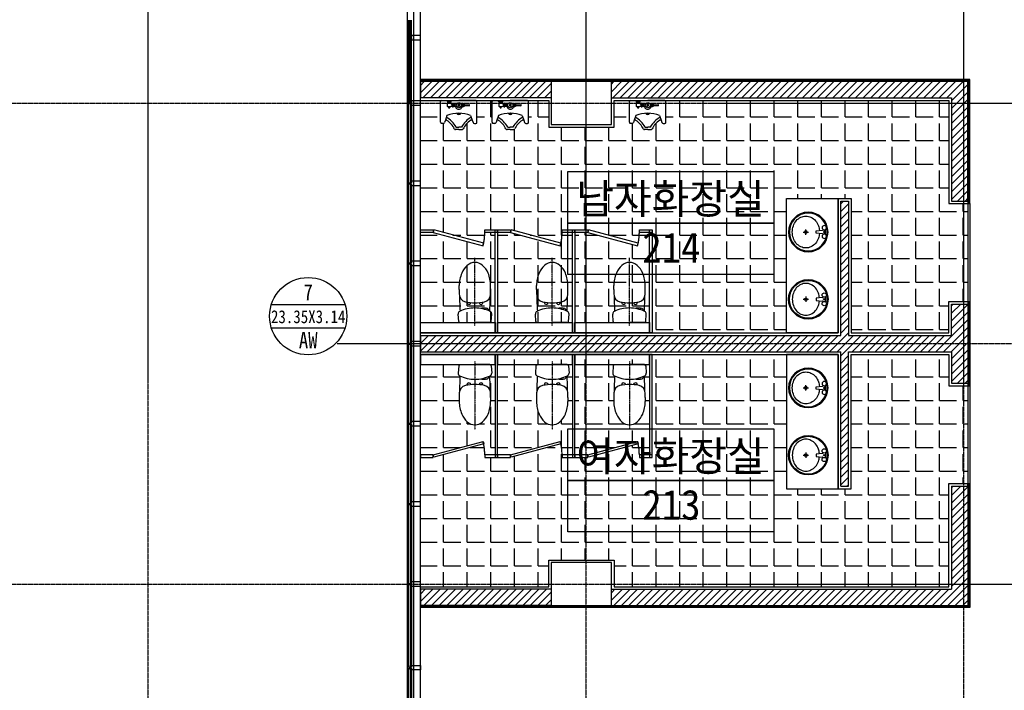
# Model space of a CAD drawing. Header units: millimetres. Extents: x 3445018 to 4174071, y -6064565 to -5122887.
# Tile 114 of 192: x 3940143 to 3951609, y -5540182 to -5532374. Entities that reach past the tile are written whole.
import ezdxf
from ezdxf.enums import TextEntityAlignment as Align

# ---------------------------------------------------------------- set-up
doc = ezdxf.new("R2010")
doc.units = ezdxf.units.MM
doc.header["$MEASUREMENT"] = 0
for name, pattern in [('CEN', [66, 60, -2, 2, -2]), ('DASHDOT', [22, 20, -1, 0, -1]), ('DASHDOT2', [0.5, 0.25, -0.125, 0, -0.125])]:
    doc.linetypes.add(name, pattern=pattern)
for name, color, linetype in [('-TOIL', 251, 'CONTINUOUS'), ('0-F-BATH', 6, 'CONTINUOUS'), ('A-WIN', 4, 'CONTINUOUS'), ('AA-FFXM-SANI', 7, 'CONTINUOUS'), ('AA-XXXX-창호부호', 7, 'CONTINUOUS'), ('CEN', 13, 'CEN'), ('door', 4, 'CONTINUOUS'), ('DS-F-BATH FUR', 4, 'CONTINUOUS'), ('EL3', 7, 'CONTINUOUS'), ('F-DOOR', 4, 'CONTINUOUS'), ('FIN', 6, 'CONTINUOUS'), ('HA1', 8, 'CONTINUOUS'), ('RBO', 1, 'CONTINUOUS'), ('TE2', 2, 'CONTINUOUS'), ('WA1', 2, 'CONTINUOUS'), ('WA2', 3, 'CONTINUOUS'), ('WIN1', 4, 'CONTINUOUS'), ('WIN2', 9, 'CONTINUOUS')]:
    doc.layers.add(name, color=color, linetype=linetype)
doc.styles.add('돋움체', font='txt')

# ---------------------------------------------------------------- blocks, each defined once
blk = doc.blocks.new('CW-1')
at = {"layer": 'door'}
for points in [[(704860, -1026992), (704879, -1026992), (704879, -1026980), (704829, -1026980), (704829, -1026992), (704848, -1026992)], [(704848, -1026992), (704848, -1027028)], [(704860, -1026992), (704860, -1027028)], [(704848, -1027028), (704829, -1027028), (704829, -1027130), (704879, -1027130), (704879, -1027028), (704860, -1027028)]]:
    blk.add_lwpolyline(points, dxfattribs=at)
blk = doc.blocks.new('A$C297C6AD3')
at = {"layer": '-TOIL'}
for p, q in [((-31, 1), (31, 1)), ((0, 31), (0, -31)), ((195, 21), (118, 14)), ((118, 14), (118, -14)), ((200, 29), (200, 26)), ((228, 29), (228, -29)), ((118, -14), (195, -21)), ((200, -26), (200, -29))]:
    blk.add_line(p, q, dxfattribs=at)
blk.add_lwpolyline([(157, 18, 0.064435), (146, 72, 0.091719), (112, 132, 0.103599), (59, 172, 0.113912), (0, 186, 0.113912), (-59, 172, 0.103599), (-112, 132, 0.091719), (-146, 72, 0.084785), (-158, 0, 0.084785), (-146, -72, 0.091719), (-112, -132, 0.103599), (-59, -172, 0.113912), (0, -186, 0.113912), (59, -172, 0.103599), (112, -132, 0.091719), (146, -72, 0.064435), (157, -18, 0.084785)], format="xyb", dxfattribs=at)
for centre, radius in [((28, 0), 230), ((28, 0), 220), ((0, 0), 15), ((214, 50), 25), ((214, 0), 8), ((214, -50), 25)]:
    blk.add_circle(centre, radius, dxfattribs=at)
for centre, start, end in [((194, 26), 275.3909, 0), ((194, -26), 0, 84.6091)]:
    blk.add_arc(centre, 5, start, end, dxfattribs=at)
blk = doc.blocks.new('평면도$0$A$C5F25755C')
at = {"layer": '-TOIL'}
for p, q in [((0, 223), (0, 0)), ((281, 235), (12, 235)), ((54, 69), (51, 137)), ((64, 69), (67, 137)), ((194, 153), (255, 174)), ((255, 174), (282, 184)), ((295, 202), (295, 222)), ((40, 27), (40, 44)), ((42, 57), (42, 69)), ((42, 69), (77, 69)), ((42, 57), (77, 57)), ((77, 43), (42, 43)), ((53, 12), (47, 0)), ((47, 0), (73, 0)), ((47, 0), (53, -11)), ((66, 12), (53, 12)), ((73, 0), (66, 12)), ((66, -11), (73, 0)), ((77, 69), (77, 57)), ((79, 44), (79, 27)), ((94, 37), (79, 37)), ((343, 34), (343, 0)), ((374, 0), (374, 42)), ((0, -223), (0, 0)), ((13, -101), (0, -88)), ((13, -106), (13, -101)), ((13, -141), (13, -106)), ((27, -106), (27, -141)), ((27, -140), (27, -106)), ((27, -106), (31, -106)), ((40, -50), (40, -26)), ((42, -50), (40, -50)), ((42, -71), (42, -50)), ((77, -50), (42, -50)), ((42, -71), (77, -71)), ((42, -95), (42, -85)), ((77, -85), (42, -85)), ((53, -11), (66, -11)), ((77, -50), (79, -50)), ((77, -50), (77, -71)), ((77, -85), (77, -104)), ((78, -146), (78, -105)), ((78, -105), (83, -110)), ((79, -50), (79, -26)), ((79, -37), (94, -37)), ((83, -110), (83, -139)), ((93, -117), (83, -117)), ((93, -132), (93, -117)), ((343, -34), (343, 0)), ((374, 0), (374, -42)), ((13, -147), (0, -159)), ((281, -235), (12, -235)), ((13, -141), (13, -147)), ((42, -146), (27, -140)), ((78, -146), (42, -146)), ((83, -139), (78, -146)), ((83, -132), (93, -132)), ((194, -153), (255, -174)), ((255, -174), (282, -184)), ((295, -202), (295, -222))]:
    blk.add_line(p, q, dxfattribs=at)
blk.add_circle((60, 0), 33, dxfattribs=at)
for centre, radius, start, end in [((12, 223), 12, 90, 180), ((62, 121), 19.7, 98.0272, 123.0849), ((56, 121), 19.7, 56.9151, 81.9728), ((518, 12), 353, 156.3901, 181.8729), ((519, 335), 349, 209.8739, 239.6798), ((281, 165), 27.9, 159.9216, 205.6297), ((482, 301), 270, 213.2087, 245.0015), ((282, 222), 13, 0, 94.2422), ((276, 202), 19.3, 289.1079, 359.2168), ((42, 50), 7, 90, 270), ((36, 40), 16.6, 76.0432, 82.5006), ((36, 61), 16.6, 277.4994, 283.9568), ((37, 45), 11.2, 59.0362, 76.0432), ((37, 56), 11.2, 283.9568, 300.9638), ((39, 48), 7.36, 34.6195, 59.0362), ((39, 52), 7.36, 300.9638, 325.3805), ((42, 50), 3.72, 0, 34.6195), ((42, 50), 3.72, 325.3805, 0), ((53, 50), 3.72, 145.3805, 180), ((53, 50), 3.72, 180, 214.6195), ((56, 48), 7.36, 120.9638, 145.3805), ((56, 52), 7.36, 214.6195, 239.0362), ((58, 45), 11.2, 103.9568, 120.9638), ((58, 56), 11.2, 239.0362, 256.0432), ((59, 40), 16.6, 90, 103.9568), ((59, 61), 16.6, 256.0432, 270), ((59, 40), 16.6, 76.0432, 90), ((59, 61), 16.6, 270, 283.9568), ((60, 45), 11.2, 59.0362, 76.0432), ((60, 56), 11.2, 283.9568, 300.9638), ((62, 48), 7.36, 34.6195, 59.0362), ((62, 52), 7.36, 300.9638, 325.3805), ((65, 50), 3.72, 0, 34.6195), ((65, 50), 3.72, 325.3805, 0), ((76, 50), 3.72, 145.3805, 180), ((76, 50), 3.72, 180, 214.6195), ((79, 48), 7.36, 120.9638, 145.3805), ((79, 52), 7.36, 214.6195, 239.0362), ((81, 45), 11.2, 103.9568, 120.9638), ((81, 56), 11.2, 239.0362, 256.0432), ((77, 50), 7, 270, 90), ((82, 40), 16.6, 94.5225, 103.9568), ((82, 61), 16.6, 256.0432, 265.4775), ((65, 0), 47, 308.0888, 51.9112), ((149, 0), 22, 314.1864, 45.8136), ((518, -12), 353, 178.1271, 203.6099), ((149, 0), 32, 299.3495, 60.6505), ((355, 42), 19.1, 0, 47.2682), ((20, -106), 7, 0, 180), ((31, -95), 11, 270, 0), ((42, -78), 7, 90, 270), ((36, -88), 16.6, 76.0432, 82.5006), ((36, -67), 16.6, 277.4994, 283.9568), ((37, -83), 11.2, 59.0362, 76.0432), ((37, -72), 11.2, 283.9568, 300.9638), ((39, -80), 7.36, 34.6195, 59.0362), ((39, -76), 7.36, 300.9638, 325.3805), ((42, -78), 3.72, 0, 34.6195), ((42, -78), 3.72, 325.3805, 0), ((53, -78), 3.72, 145.3805, 180), ((53, -78), 3.72, 180, 214.6195), ((56, -80), 7.36, 120.9638, 145.3805), ((56, -76), 7.36, 214.6195, 239.0362), ((58, -83), 11.2, 103.9568, 120.9638), ((58, -72), 11.2, 239.0362, 256.0432), ((59, -88), 16.6, 90, 103.9568), ((59, -67), 16.6, 256.0432, 270), ((59, -88), 16.6, 76.0432, 90), ((59, -67), 16.6, 270, 283.9568), ((60, -83), 11.2, 59.0362, 76.0432), ((60, -72), 11.2, 283.9568, 300.9638), ((62, -80), 7.36, 34.6195, 59.0362), ((62, -76), 7.36, 300.9638, 325.3805), ((65, -78), 3.72, 0, 34.6195), ((65, -78), 3.72, 325.3805, 0), ((76, -78), 3.72, 145.3805, 180), ((76, -78), 3.72, 180, 214.6195), ((79, -80), 7.36, 120.9638, 145.3805), ((79, -76), 7.36, 214.6195, 239.0362), ((81, -83), 11.2, 103.9568, 120.9638), ((81, -72), 11.2, 239.0362, 256.0432), ((77, -78), 7, 270, 90), ((82, -88), 16.6, 94.5225, 103.9568), ((82, -67), 16.6, 256.0432, 265.4775), ((519, -335), 349, 120.3215, 150.2591), ((482, -301), 270, 114.9985, 146.7913), ((355, -42), 19.1, 312.7318, 0), ((12, -223), 12, 180, 270), ((20, -141), 7, 180, 0), ((281, -165), 27.9, 154.3703, 200.0784), ((282, -222), 13, 265.7578, 0), ((276, -202), 19.3, 0.7832, 70.8921)]:
    blk.add_arc(centre, radius, start, end, dxfattribs=at)
blk = doc.blocks.new('창호부호_수정')
at = {"layer": 'AA-XXXX-창호부호'}
for p, q in [((-1717, 540), (1717, 540)), ((-1717, -540), (1717, -540))]:
    blk.add_line(p, q, dxfattribs=at)
blk.add_circle((0, 0), 1800, dxfattribs=at)
at = {"layer": 'AA-XXXX-창호부호', "color": 3, "width": 0.85}
for tag, p in [('NO', (0, 1116)), ('창호', (0, -1116))]:
    blk.add_attdef(tag, text='', height=750, dxfattribs=at).set_placement(p, align=Align.MIDDLE_CENTER)
at = {"layer": 'AA-XXXX-창호부호', "color": 4, "width": 0.85}
blk.add_attdef('규격', text='', height=750, dxfattribs=at).set_placement((0, -24), align=Align.MIDDLE_CENTER)

msp = doc.modelspace()

# ---------------------------------------------------------------- hatches: boundary and pattern name
at = {"layer": 'HA1', "ltscale": 200, "true_color": 0x939598}
h = msp.add_hatch(dxfattribs=at)
h.set_pattern_fill('ANSI31', color=252, scale=500)
h.set_pattern_definition([(45, (84100, -304432.356), (-44.1941738, 44.1941738), [])])
h.paths.add_polyline_path([(3951184.289, -5533095.309), (3947034.289, -5533095.309), (3947034.289, -5533285.309), (3950994.289, -5533285.309), (3950994.289, -5534485.309), (3951184.289, -5534485.309)])
h.paths.add_polyline_path([(3946334.289, -5533095.309), (3944809.289, -5533095.309), (3944809.289, -5533285.309), (3946334.289, -5533285.309)])
h.paths.add_polyline_path([(3951184.289, -5535685.309), (3950994.289, -5535685.309), (3950994.289, -5536050.309), (3949794.289, -5536050.309), (3949794.289, -5534485.309), (3949704.289, -5534485.309), (3949704.289, -5536050.309), (3944809.289, -5536050.309), (3944809.289, -5536240.309), (3949704.289, -5536240.309), (3949704.289, -5537805.309), (3949794.289, -5537805.309), (3949794.289, -5536240.309), (3950994.289, -5536240.309), (3950994.289, -5536605.309), (3951184.289, -5536605.309)])
h.paths.add_polyline_path([(3951184.289, -5537805.309), (3950994.289, -5537805.309), (3950994.289, -5539005.309), (3947034.289, -5539005.309), (3947034.289, -5539195.309), (3951184.289, -5539195.309)])
h.paths.add_polyline_path([(3946334.289, -5539005.309), (3944809.289, -5539005.309), (3944809.289, -5539195.309), (3946334.289, -5539195.309)])
at = {"layer": 'HA1', "ltscale": 1000, "true_color": 0x939598}
h = msp.add_hatch(dxfattribs=at)
h.set_pattern_fill('ANGLE', color=252, scale=1000)
h.set_pattern_definition([(0, (3850479.14, -3458080.96), (0, 275), [200, -75]), (90, (3850479.14, -3458080.96), (-275, 2e-14), [200, -75])])
h.paths.add_polyline_path([(3947359.289, -5534820.309), (3947509.289, -5534820.309), (3947509.289, -5534850.309), (3947509.289, -5536020.309), (3949074.289, -5536020.309), (3949074.289, -5534455.309), (3949674.289, -5534455.309), (3949824.289, -5534455.309), (3949824.289, -5536020.309), (3950964.289, -5536020.309), (3950964.289, -5535655.309), (3951184.289, -5535655.309), (3951184.289, -5534515.309), (3950964.289, -5534515.309), (3950964.289, -5533315.309), (3947657.123, -5533315.309, -0.414213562), (3947667.923, -5533326.109), (3947667.923, -5533568.209, -0.436069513), (3947656.223, -5533580.809), (3947638.223, -5533580.809, -0.315821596), (3947622.023, -5533569.109), (3947613.589, -5533544.765, 0.202126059), (3947594.123, -5533545.709, 0.139619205), (3947506.823, -5533646.509, -0.209221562), (3947494.223, -5533652.023), (3947456.789, -5533652.023), (3947419.356, -5533652.023, -0.209221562), (3947406.756, -5533646.509, 0.139619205), (3947319.456, -5533545.709, 0.202126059), (3947299.989, -5533544.765), (3947291.556, -5533569.109, -0.315821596), (3947275.356, -5533580.809), (3947257.356, -5533580.809, -0.436069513), (3947245.656, -5533568.209), (3947245.656, -5533326.109, -0.414213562), (3947256.456, -5533315.309), (3947064.289, -5533315.309), (3947064.289, -5533625.309), (3946304.289, -5533625.309), (3946304.289, -5533315.309), (3946057.123, -5533315.309, -0.414213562), (3946067.923, -5533326.109), (3946067.923, -5533568.209, -0.436069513), (3946056.223, -5533580.809), (3946038.223, -5533580.809, -0.315821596), (3946022.023, -5533569.109), (3946013.589, -5533544.765, 0.202126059), (3945994.123, -5533545.709, 0.139619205), (3945906.823, -5533646.509, -0.209221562), (3945894.223, -5533652.023), (3945856.789, -5533652.023), (3945819.356, -5533652.023, -0.209221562), (3945806.756, -5533646.509, 0.139619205), (3945719.456, -5533545.709, 0.202126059), (3945699.989, -5533544.765), (3945691.556, -5533569.109, -0.315821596), (3945675.356, -5533580.809), (3945657.356, -5533580.809, -0.436069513), (3945645.656, -5533568.209), (3945645.656, -5533326.109, -0.414213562), (3945656.456, -5533315.309), (3945457.123, -5533315.309, -0.414213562), (3945467.923, -5533326.109), (3945467.923, -5533568.209, -0.436069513), (3945456.223, -5533580.809), (3945438.223, -5533580.809, -0.315821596), (3945422.023, -5533569.109), (3945413.589, -5533544.765, 0.202126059), (3945394.123, -5533545.709, 0.139619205), (3945306.823, -5533646.509, -0.209221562), (3945294.223, -5533652.023), (3945256.789, -5533652.023), (3945219.356, -5533652.023, -0.209221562), (3945206.756, -5533646.509, 0.139619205), (3945119.456, -5533545.709, 0.202126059), (3945099.989, -5533544.765), (3945091.556, -5533569.109, -0.315821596), (3945075.356, -5533580.809), (3945057.356, -5533580.809, -0.436069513), (3945045.656, -5533568.209), (3945045.656, -5533326.109, -0.414213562), (3945056.456, -5533315.309), (3944809.289, -5533315.309), (3944809.289, -5534820.309), (3944959.289, -5534820.309), (3944959.289, -5534850.309), (3944967.054, -5534821.331), (3945545.885, -5534976.429, 0.052994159), (3945559.289, -5534850.309), (3945559.289, -5534820.309), (3945709.289, -5534820.309), (3945859.289, -5534820.309), (3945859.289, -5534850.309), (3945867.054, -5534821.331), (3946445.885, -5534976.429, 0.052994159), (3946459.289, -5534850.309), (3946459.289, -5534820.309), (3946609.289, -5534820.309), (3946759.289, -5534820.309), (3946759.289, -5534850.309), (3946767.054, -5534821.331), (3947345.885, -5534976.429, 0.052994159), (3947359.289, -5534850.309)])
h.paths.add_polyline_path([(3944809.289, -5535900.309), (3945270.288, -5535900.082, -0.391835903), (3945255.333, -5535886.235), (3945248.823, -5535801.861, -0.309481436), (3945266.888, -5535770.547, -0.003146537), (3945271.555, -5535768.344, -0.011123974), (3945264.861, -5535590.509, -0.053797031), (3945262.538, -5535571.338, -0.003463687), (3945262.197, -5535515.921), (3945262.232, -5535470.466, -0.099092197), (3945291.618, -5535324.234, -0.111755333), (3945355.611, -5535234.3, -0.382433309), (3945534.219, -5535234.438, -0.111755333), (3945598.072, -5535324.47, -0.099092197), (3945627.232, -5535470.748), (3945627.197, -5535516.203, -0.003463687), (3945626.77, -5535571.619, -0.053797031), (3945624.418, -5535590.787, -0.011123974), (3945617.449, -5535768.612, -0.003146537), (3945622.113, -5535770.822, -0.309481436), (3945640.129, -5535802.163), (3945633.489, -5535886.528, -0.370072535), (3945619.651, -5535900.309), (3945679.289, -5535900.309), (3945679.289, -5534850.309), (3945559.289, -5534850.309, -0.052994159), (3945545.885, -5534976.429), (3945546.609, -5534976.623), (3945538.845, -5535005.601), (3944959.289, -5534850.309), (3944809.289, -5534850.309)], flags=17)
h.paths.add_polyline_path([(3945291.618, -5535324.234, -0.111755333), (3945355.611, -5535234.3, -0.382433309), (3945534.219, -5535234.438, -0.111755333), (3945598.072, -5535324.47, -0.099092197), (3945627.232, -5535470.748), (3945627.197, -5535516.203, -0.003463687), (3945626.77, -5535571.619, -0.053797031), (3945624.418, -5535590.787, -0.011123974), (3945617.449, -5535768.612, -0.003146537), (3945622.113, -5535770.822, -0.309481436), (3945640.129, -5535802.163), (3945633.489, -5535886.528, -0.391612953), (3945618.524, -5535900.351), (3945444.4, -5535900.216), (3945270.277, -5535900.082, -0.391612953), (3945255.333, -5535886.235), (3945248.823, -5535801.861, -0.309481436), (3945266.888, -5535770.547, -0.003146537), (3945271.555, -5535768.344, -0.011123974), (3945264.861, -5535590.509, -0.053797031), (3945262.538, -5535571.338, -0.003463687), (3945262.197, -5535515.921), (3945262.232, -5535470.466, -0.099092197)], flags=17)
h.paths.add_polyline_path([(3945859.289, -5534850.309), (3945709.289, -5534850.309), (3945709.289, -5535900.309), (3946170.288, -5535900.082, -0.391835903), (3946155.333, -5535886.235), (3946148.823, -5535801.861, -0.309481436), (3946166.888, -5535770.547, -0.003146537), (3946171.555, -5535768.344, -0.011123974), (3946164.861, -5535590.509, -0.053797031), (3946162.538, -5535571.338, -0.003463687), (3946162.197, -5535515.921), (3946162.232, -5535470.466, -0.099092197), (3946191.618, -5535324.234, -0.111755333), (3946255.611, -5535234.3, -0.382433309), (3946434.219, -5535234.438, -0.111755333), (3946498.072, -5535324.47, -0.099092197), (3946527.232, -5535470.748), (3946527.197, -5535516.203, -0.003463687), (3946526.77, -5535571.619, -0.053797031), (3946524.418, -5535590.787, -0.011123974), (3946517.449, -5535768.612, -0.003146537), (3946522.113, -5535770.822, -0.309481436), (3946540.129, -5535802.163), (3946533.489, -5535886.528, -0.370072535), (3946519.651, -5535900.309), (3946579.289, -5535900.309), (3946579.289, -5534850.309), (3946459.289, -5534850.309, -0.052994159), (3946445.885, -5534976.429), (3946446.609, -5534976.623), (3946438.845, -5535005.601)], flags=17)
h.paths.add_polyline_path([(3946255.611, -5535234.3, -0.382433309), (3946434.219, -5535234.438, -0.111755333), (3946498.072, -5535324.47, -0.099092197), (3946527.232, -5535470.748), (3946527.197, -5535516.203, -0.003463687), (3946526.77, -5535571.619, -0.053797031), (3946524.418, -5535590.787, -0.011123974), (3946517.449, -5535768.612, -0.003146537), (3946522.113, -5535770.822, -0.309481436), (3946540.129, -5535802.163), (3946533.489, -5535886.528, -0.391612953), (3946518.524, -5535900.351), (3946344.4, -5535900.216), (3946170.277, -5535900.082, -0.391612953), (3946155.333, -5535886.235), (3946148.823, -5535801.861, -0.309481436), (3946166.888, -5535770.547, -0.003146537), (3946171.555, -5535768.344, -0.011123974), (3946164.861, -5535590.509, -0.053797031), (3946162.538, -5535571.338, -0.003463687), (3946162.197, -5535515.921), (3946162.232, -5535470.466, -0.099092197), (3946191.618, -5535324.234, -0.111755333)], flags=17)
h.paths.add_polyline_path([(3946609.289, -5535900.309), (3947070.288, -5535900.082, -0.391835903), (3947055.333, -5535886.235), (3947048.823, -5535801.861, -0.309481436), (3947066.888, -5535770.547, -0.003146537), (3947071.555, -5535768.344, -0.011123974), (3947064.861, -5535590.509, -0.053797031), (3947062.538, -5535571.338, -0.003463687), (3947062.197, -5535515.921), (3947062.232, -5535470.466, -0.099092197), (3947091.618, -5535324.234, -0.111755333), (3947155.611, -5535234.3, -0.382433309), (3947334.219, -5535234.438, -0.111755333), (3947398.072, -5535324.47, -0.099092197), (3947427.232, -5535470.748), (3947427.197, -5535516.203, -0.003463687), (3947426.77, -5535571.619, -0.053797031), (3947424.418, -5535590.787, -0.011123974), (3947417.449, -5535768.612, -0.003146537), (3947422.113, -5535770.822, -0.309481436), (3947440.129, -5535802.163), (3947433.489, -5535886.528, -0.370072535), (3947419.651, -5535900.309), (3947479.289, -5535900.309), (3947479.289, -5534850.309), (3947359.289, -5534850.309, -0.052994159), (3947345.885, -5534976.429), (3947346.609, -5534976.623), (3947338.845, -5535005.601), (3946759.289, -5534850.309), (3946609.289, -5534850.309)], flags=17)
h.paths.add_polyline_path([(3947155.611, -5535234.3, -0.382433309), (3947334.219, -5535234.438, -0.111755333), (3947398.072, -5535324.47, -0.099092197), (3947427.232, -5535470.748), (3947427.197, -5535516.203, -0.003463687), (3947426.77, -5535571.619, -0.053797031), (3947424.418, -5535590.787, -0.011123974), (3947417.449, -5535768.612, -0.003146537), (3947422.113, -5535770.822, -0.309481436), (3947440.129, -5535802.163), (3947433.489, -5535886.528, -0.391612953), (3947418.524, -5535900.351), (3947244.4, -5535900.216), (3947070.277, -5535900.082, -0.391612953), (3947055.333, -5535886.235), (3947048.823, -5535801.861, -0.309481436), (3947066.888, -5535770.547, -0.003146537), (3947071.555, -5535768.344, -0.011123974), (3947064.861, -5535590.509, -0.053797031), (3947062.538, -5535571.338, -0.003463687), (3947062.197, -5535515.921), (3947062.232, -5535470.466, -0.099092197), (3947091.618, -5535324.234, -0.111755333)], flags=17)
h.paths.add_polyline_path([(3947509.289, -5537470.309), (3947479.289, -5537470.309), (3947359.289, -5537470.309), (3947359.289, -5537440.309, 0.052994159), (3947345.885, -5537314.19), (3946767.054, -5537469.287), (3946759.289, -5537440.309), (3946759.289, -5537470.309), (3946609.289, -5537470.309), (3946459.289, -5537470.309), (3946459.289, -5537440.309, 0.052994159), (3946445.885, -5537314.19), (3945867.054, -5537469.287), (3945859.289, -5537440.309), (3945859.289, -5537470.309), (3945709.289, -5537470.309), (3945559.289, -5537470.309), (3945559.289, -5537440.309, 0.052994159), (3945545.885, -5537314.19), (3944967.054, -5537469.287), (3944959.289, -5537440.309), (3944959.289, -5537470.309), (3944809.289, -5537470.309), (3944809.289, -5538975.309), (3946304.289, -5538975.309), (3946304.289, -5538665.309), (3947064.289, -5538665.309), (3947064.289, -5538975.309), (3950964.289, -5538975.309), (3950964.289, -5537775.309), (3951184.289, -5537775.309), (3951184.289, -5536635.309), (3950964.289, -5536635.309), (3950964.289, -5536270.309), (3949824.289, -5536270.309), (3949824.289, -5537835.309), (3949674.289, -5537835.309), (3949074.289, -5537835.309), (3949074.289, -5536270.309), (3947509.289, -5536270.309)])
h.paths.add_polyline_path([(3946609.289, -5537440.309), (3946759.289, -5537440.309), (3947338.845, -5537285.018), (3947346.609, -5537313.996), (3947345.885, -5537314.19, -0.052994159), (3947359.289, -5537440.309), (3947479.289, -5537440.309), (3947479.289, -5536270.309), (3946609.289, -5536270.309)], flags=17)
h.paths.add_polyline_path([(3947091.618, -5536966.385, -0.099092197), (3947062.232, -5536820.153), (3947062.197, -5536774.698, -0.003463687), (3947062.538, -5536719.281, -0.053797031), (3947064.861, -5536700.11, -0.011123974), (3947071.555, -5536522.274, -0.003146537), (3947066.888, -5536520.071, -0.309481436), (3947048.823, -5536488.758), (3947055.333, -5536404.383, -0.391612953), (3947070.277, -5536390.537), (3947244.4, -5536390.402), (3947418.524, -5536390.268, -0.391612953), (3947433.489, -5536404.091), (3947440.129, -5536488.455, -0.309481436), (3947422.113, -5536519.797, -0.003146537), (3947417.449, -5536522.007, -0.011123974), (3947424.418, -5536699.832, -0.053797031), (3947426.77, -5536718.999, -0.003463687), (3947427.197, -5536774.416), (3947427.232, -5536819.871, -0.099092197), (3947398.072, -5536966.148, -0.111755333), (3947334.219, -5537056.18, -0.382433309), (3947155.611, -5537056.318, -0.111755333)], flags=16)
h.paths.add_polyline_path([(3947152.393, -5536628.711, -1.031343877), (3947196.958, -5536622.624, -0.045886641), (3947292.201, -5536622.551, -1.031343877), (3947336.776, -5536628.569, 0.089353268)], flags=0)
h.paths.add_polyline_path([(3946438.845, -5537285.018), (3946446.609, -5537313.996), (3946445.885, -5537314.19, -0.052994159), (3946459.289, -5537440.309), (3946579.289, -5537440.309), (3946579.289, -5536270.309), (3945709.289, -5536270.309), (3945709.289, -5537440.309), (3945859.289, -5537440.309)], flags=17)
h.paths.add_polyline_path([(3946191.618, -5536966.385, -0.099092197), (3946162.232, -5536820.153), (3946162.197, -5536774.698, -0.003463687), (3946162.538, -5536719.281, -0.053797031), (3946164.861, -5536700.11, -0.011123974), (3946171.555, -5536522.274, -0.003146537), (3946166.888, -5536520.071, -0.309481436), (3946148.823, -5536488.758), (3946155.333, -5536404.383, -0.391612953), (3946170.277, -5536390.537), (3946344.4, -5536390.402), (3946518.524, -5536390.268, -0.391612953), (3946533.489, -5536404.091), (3946540.129, -5536488.455, -0.309481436), (3946522.113, -5536519.797, -0.003146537), (3946517.449, -5536522.007, -0.011123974), (3946524.418, -5536699.832, -0.053797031), (3946526.77, -5536718.999, -0.003463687), (3946527.197, -5536774.416), (3946527.232, -5536819.871, -0.099092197), (3946498.072, -5536966.148, -0.111755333), (3946434.219, -5537056.18, -0.382433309), (3946255.611, -5537056.318, -0.111755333)], flags=16)
h.paths.add_polyline_path([(3946252.393, -5536628.711, -1.031343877), (3946296.958, -5536622.624, -0.045886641), (3946392.201, -5536622.551, -1.031343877), (3946436.776, -5536628.569, 0.089353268)], flags=0)
h.paths.add_polyline_path([(3945538.845, -5537285.018), (3945546.609, -5537313.996), (3945545.885, -5537314.19, -0.052994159), (3945559.289, -5537440.309), (3945679.289, -5537440.309), (3945679.289, -5536390.309), (3944809.289, -5536390.309), (3944809.289, -5537440.309), (3944959.289, -5537440.309)], flags=17)
h.paths.add_polyline_path([(3945291.618, -5536966.385, -0.099092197), (3945262.232, -5536820.153), (3945262.197, -5536774.698, -0.003463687), (3945262.538, -5536719.281, -0.053797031), (3945264.861, -5536700.11, -0.011123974), (3945271.555, -5536522.274, -0.003146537), (3945266.888, -5536520.071, -0.309481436), (3945248.823, -5536488.758), (3945255.333, -5536404.383, -0.391612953), (3945270.277, -5536390.537), (3945444.4, -5536390.402), (3945618.524, -5536390.268, -0.391612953), (3945633.489, -5536404.091), (3945640.129, -5536488.455, -0.309481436), (3945622.113, -5536519.797, -0.003146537), (3945617.449, -5536522.007, -0.011123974), (3945624.418, -5536699.832, -0.053797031), (3945626.77, -5536718.999, -0.003463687), (3945627.197, -5536774.416), (3945627.232, -5536819.871, -0.099092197), (3945598.072, -5536966.148, -0.111755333), (3945534.219, -5537056.18, -0.382433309), (3945355.611, -5537056.318, -0.111755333)], flags=17)
h.paths.add_polyline_path([(3945352.393, -5536628.711, -1.031343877), (3945396.958, -5536622.624, -0.045886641), (3945492.201, -5536622.551, -1.031343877), (3945536.776, -5536628.569, 0.089353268)], flags=16)

# ---------------------------------------------------------------- linework, layer by layer
at = {"layer": '-TOIL', "color": 252, "true_color": 0x939598}
for points in [[(3949074.289, -5536020.309), (3949074.289, -5534455.309), (3949674.289, -5534455.309), (3949674.289, -5536020.309)], [(3949074.289, -5536270.309), (3949074.289, -5537835.309), (3949674.289, -5537835.309), (3949674.289, -5536270.309)]]:
    msp.add_lwpolyline(points, close=True, dxfattribs=at)
at = {"layer": '0-F-BATH', "color": 252, "true_color": 0x939598}
for points in [[(3945679.289, -5535900.309), (3945679.289, -5536020.309), (3944809.289, -5536020.309), (3944809.289, -5535900.309)], [(3946579.289, -5535900.309), (3946579.289, -5536020.309), (3945709.289, -5536020.309), (3945709.289, -5535900.309)], [(3947479.289, -5535900.309), (3947479.289, -5536020.309), (3946609.289, -5536020.309), (3946609.289, -5535900.309)], [(3945679.289, -5536390.309), (3945679.289, -5536270.309), (3944809.289, -5536270.309), (3944809.289, -5536390.309)], [(3946579.289, -5536390.309), (3946579.289, -5536270.309), (3945709.289, -5536270.309), (3945709.289, -5536390.309)], [(3947479.289, -5536390.309), (3947479.289, -5536270.309), (3946609.289, -5536270.309), (3946609.289, -5536390.309)]]:
    msp.add_lwpolyline(points, close=True, dxfattribs=at)
at = {"layer": 'A-WIN', "color": 252, "true_color": 0x939598}
for points in [[(3944809.289, -5534820.309), (3944959.289, -5534820.309), (3944959.289, -5534850.309), (3944809.289, -5534850.309)], [(3945546.609, -5534976.623), (3944967.054, -5534821.331), (3944959.289, -5534850.309), (3945538.845, -5535005.601)], [(3945559.289, -5534820.309), (3945709.289, -5534820.309), (3945709.289, -5534850.309), (3945559.289, -5534850.309)], [(3945679.289, -5536020.309), (3945679.289, -5534820.309), (3945709.289, -5534820.309), (3945709.289, -5536020.309)], [(3945709.289, -5534820.309), (3945859.289, -5534820.309), (3945859.289, -5534850.309), (3945709.289, -5534850.309)], [(3946446.609, -5534976.623), (3945867.054, -5534821.331), (3945859.289, -5534850.309), (3946438.845, -5535005.601)], [(3946459.289, -5534820.309), (3946609.289, -5534820.309), (3946609.289, -5534850.309), (3946459.289, -5534850.309)], [(3946579.289, -5536020.309), (3946579.289, -5534820.309), (3946609.289, -5534820.309), (3946609.289, -5536020.309)], [(3946609.289, -5534820.309), (3946759.289, -5534820.309), (3946759.289, -5534850.309), (3946609.289, -5534850.309)], [(3947346.609, -5534976.623), (3946767.054, -5534821.331), (3946759.289, -5534850.309), (3947338.845, -5535005.601)], [(3947359.289, -5534820.309), (3947509.289, -5534820.309), (3947509.289, -5534850.309), (3947359.289, -5534850.309)], [(3947479.289, -5536020.309), (3947479.289, -5534820.309), (3947509.289, -5534820.309), (3947509.289, -5536020.309)], [(3945679.289, -5536270.309), (3945679.289, -5537470.309), (3945709.289, -5537470.309), (3945709.289, -5536270.309)], [(3946579.289, -5536270.309), (3946579.289, -5537470.309), (3946609.289, -5537470.309), (3946609.289, -5536270.309)], [(3947479.289, -5536270.309), (3947479.289, -5537470.309), (3947509.289, -5537470.309), (3947509.289, -5536270.309)], [(3945546.609, -5537313.996), (3944967.054, -5537469.287), (3944959.289, -5537440.309), (3945538.845, -5537285.018)], [(3946446.609, -5537313.996), (3945867.054, -5537469.287), (3945859.289, -5537440.309), (3946438.845, -5537285.018)], [(3947346.609, -5537313.996), (3946767.054, -5537469.287), (3946759.289, -5537440.309), (3947338.845, -5537285.018)], [(3944809.289, -5537470.309), (3944959.289, -5537470.309), (3944959.289, -5537440.309), (3944809.289, -5537440.309)], [(3945559.289, -5537470.309), (3945709.289, -5537470.309), (3945709.289, -5537440.309), (3945559.289, -5537440.309)], [(3945709.289, -5537470.309), (3945859.289, -5537470.309), (3945859.289, -5537440.309), (3945709.289, -5537440.309)], [(3946459.289, -5537470.309), (3946609.289, -5537470.309), (3946609.289, -5537440.309), (3946459.289, -5537440.309)], [(3946609.289, -5537470.309), (3946759.289, -5537470.309), (3946759.289, -5537440.309), (3946609.289, -5537440.309)], [(3947359.289, -5537470.309), (3947509.289, -5537470.309), (3947509.289, -5537440.309), (3947359.289, -5537440.309)]]:
    msp.add_lwpolyline(points, close=True, dxfattribs=at)
at = {"layer": 'CEN'}
for p, q in [((3941634.289, -5510409.833), (3941634.289, -5554758.274)), ((3946734.289, -5510409.833), (3946734.289, -5554758.274)), ((3951134.289, -5510409.833), (3951134.289, -5554758.274)), ((3937398.874, -5533345.309), (3988257.54, -5533345.309)), ((3943841.756, -5536145.309), (3951863.753, -5536145.309)), ((3937398.874, -5538945.309), (3988257.54, -5538945.309))]:
    msp.add_line(p, q, dxfattribs=at)
at = {"layer": 'DS-F-BATH FUR', "color": 252, "linetype": 'DASHDOT2', "ltscale": 0.2, "true_color": 0x939598}
for p, q in [((3945444.339, -5535939.733), (3945444.952, -5535146.707)), ((3946344.339, -5535939.733), (3946344.952, -5535146.707)), ((3947244.339, -5535939.733), (3947244.952, -5535146.707)), ((3945444.339, -5536350.886), (3945444.952, -5537143.911)), ((3946344.339, -5536350.886), (3946344.952, -5537143.911)), ((3947244.339, -5536350.886), (3947244.952, -5537143.911))]:
    msp.add_line(p, q, dxfattribs=at)
at = {"layer": 'DS-F-BATH FUR', "color": 252, "true_color": 0x939598}
for p, q in [((3945262.197, -5535515.921), (3945262.232, -5535470.466)), ((3945627.197, -5535516.203), (3945627.232, -5535470.748)), ((3946162.197, -5535515.921), (3946162.232, -5535470.466)), ((3946527.197, -5535516.203), (3946527.232, -5535470.748)), ((3947062.197, -5535515.921), (3947062.232, -5535470.466)), ((3947427.197, -5535516.203), (3947427.232, -5535470.748)), ((3945255.333, -5535886.235), (3945248.823, -5535801.861)), ((3945633.489, -5535886.528), (3945640.129, -5535802.163)), ((3946155.333, -5535886.235), (3946148.823, -5535801.861)), ((3946533.489, -5535886.528), (3946540.129, -5535802.163)), ((3947055.333, -5535886.235), (3947048.823, -5535801.861)), ((3947433.489, -5535886.528), (3947440.129, -5535802.163)), ((3945270.277, -5535900.082), (3945444.4, -5535900.216)), ((3945618.524, -5535900.351), (3945444.4, -5535900.216)), ((3946170.277, -5535900.082), (3946344.4, -5535900.216)), ((3946518.524, -5535900.351), (3946344.4, -5535900.216)), ((3947070.277, -5535900.082), (3947244.4, -5535900.216)), ((3947418.524, -5535900.351), (3947244.4, -5535900.216)), ((3945255.333, -5536404.383), (3945248.823, -5536488.758)), ((3945270.277, -5536390.537), (3945444.4, -5536390.402)), ((3945618.524, -5536390.268), (3945444.4, -5536390.402)), ((3945633.489, -5536404.091), (3945640.129, -5536488.455)), ((3946155.333, -5536404.383), (3946148.823, -5536488.758)), ((3946170.277, -5536390.537), (3946344.4, -5536390.402)), ((3946518.524, -5536390.268), (3946344.4, -5536390.402)), ((3946533.489, -5536404.091), (3946540.129, -5536488.455)), ((3947055.333, -5536404.383), (3947048.823, -5536488.758)), ((3947070.277, -5536390.537), (3947244.4, -5536390.402)), ((3947418.524, -5536390.268), (3947244.4, -5536390.402)), ((3947433.489, -5536404.091), (3947440.129, -5536488.455)), ((3945262.197, -5536774.698), (3945262.232, -5536820.153)), ((3945627.197, -5536774.416), (3945627.232, -5536819.871)), ((3946162.197, -5536774.698), (3946162.232, -5536820.153)), ((3946527.197, -5536774.416), (3946527.232, -5536819.871)), ((3947062.197, -5536774.698), (3947062.232, -5536820.153)), ((3947427.197, -5536774.416), (3947427.232, -5536819.871))]:
    msp.add_line(p, q, dxfattribs=at)
for centre, radius, start, end in [((3945522.285, -5535420.632), 250, 131.8127392, 157.3193402), ((3945444.838, -5535334.051), 133.834, 48.098663, 131.8127392), ((3945367.257, -5535420.512), 250, 22.5920621, 48.098663), ((3946422.285, -5535420.632), 250, 131.8127392, 157.3193402), ((3946344.838, -5535334.051), 133.834, 48.098663, 131.8127392), ((3946267.257, -5535420.512), 250, 22.5920621, 48.098663), ((3947322.285, -5535420.632), 250, 131.8127392, 157.3193402), ((3947244.838, -5535334.051), 133.834, 48.098663, 131.8127392), ((3947167.257, -5535420.512), 250, 22.5920621, 48.098663), ((3945642.232, -5535470.759), 380, 157.3193402, 179.9557011), ((3945247.232, -5535470.454), 380, 359.9557011, 22.5920621), ((3946542.232, -5535470.759), 380, 157.3193402, 179.9557011), ((3946147.232, -5535470.454), 380, 359.9557011, 22.5920621), ((3947442.232, -5535470.759), 380, 157.3193402, 179.9557011), ((3947047.232, -5535470.454), 380, 359.9557011, 22.5920621), ((3949262.199, -5535519.013), 4000.003, 179.9557011, 180.7495166), ((3945352.531, -5535570.161), 90, 180.7495166, 257.5845476), ((3949264.391, -5535529.015), 4000.003, 180.8808682, 183.4301901), ((3945536.78, -5535570.303), 90, 282.3268546, 359.1618857), ((3941624.988, -5535523.108), 4000.003, 356.4812122, 359.0305341), ((3941627.195, -5535513.11), 4000.003, 359.1618857, 359.9557011), ((3950162.199, -5535519.013), 4000.003, 179.9557011, 180.7495166), ((3946252.531, -5535570.161), 90, 180.7495166, 257.5845476), ((3950164.391, -5535529.015), 4000.003, 180.8808682, 183.4301901), ((3946436.78, -5535570.303), 90, 282.3268546, 359.1618857), ((3942524.988, -5535523.108), 4000.003, 356.4812122, 359.0305341), ((3942527.195, -5535513.11), 4000.003, 359.1618857, 359.9557011), ((3951062.199, -5535519.013), 4000.003, 179.9557011, 180.7495166), ((3947152.531, -5535570.161), 90, 180.7495166, 257.5845476), ((3951064.391, -5535529.015), 4000.003, 180.8808682, 183.4301901), ((3947336.78, -5535570.303), 90, 282.3268546, 359.1618857), ((3943424.988, -5535523.108), 4000.003, 356.4812122, 359.0305341), ((3943427.195, -5535513.11), 4000.003, 359.1618857, 359.9557011), ((3945444.215, -5536140.216), 410, 89.9557011, 115.6265806), ((3945444.98, -5535150.216), 520, 257.5845476, 282.3268546), ((3945374.581, -5535665.639), 22.5, 170.4544069, 353.9904491), ((3945444.215, -5536140.216), 410, 64.2848216, 89.9557011), ((3945514.581, -5535665.747), 22.5, 185.9209531, 9.4569952), ((3945533.557, -5535761.645), 30, 93.0663006, 123.7717149), ((3945549.042, -5536050.711), 319.481, 86.32796, 93.0663006), ((3945582.884, -5535632.785), 100, 262.3098825, 267.4356681), ((3945577.068, -5535762.655), 30, 357.5556224, 87.4356681), ((3946344.215, -5536140.216), 410, 89.9557011, 115.6265806), ((3946344.98, -5535150.216), 520, 257.5845476, 282.3268546), ((3946274.581, -5535665.639), 22.5, 170.4544069, 353.9904491), ((3946344.215, -5536140.216), 410, 64.2848216, 89.9557011), ((3946414.581, -5535665.747), 22.5, 185.9209531, 9.4569952), ((3946433.557, -5535761.645), 30, 93.0663006, 123.7717149), ((3946449.042, -5536050.711), 319.481, 86.32796, 93.0663006), ((3946482.884, -5535632.785), 100, 262.3098825, 267.4356681), ((3946477.068, -5535762.655), 30, 357.5556224, 87.4356681), ((3947244.215, -5536140.216), 410, 89.9557011, 115.6265806), ((3947244.98, -5535150.216), 520, 257.5845476, 282.3268546), ((3947174.581, -5535665.639), 22.5, 170.4544069, 353.9904491), ((3947244.215, -5536140.216), 410, 64.2848216, 89.9557011), ((3947314.581, -5535665.747), 22.5, 185.9209531, 9.4569952), ((3947333.557, -5535761.645), 30, 93.0663006, 123.7717149), ((3947349.042, -5536050.711), 319.481, 86.32796, 93.0663006), ((3947382.884, -5535632.785), 100, 262.3098825, 267.4356681), ((3947377.068, -5535762.655), 30, 357.5556224, 87.4356681), ((3945280.728, -5535799.399), 32, 115.6265806, 184.4118831), ((3945608.228, -5535799.652), 32, 355.4995192, 64.2848216), ((3946180.728, -5535799.399), 32, 115.6265806, 184.4118831), ((3946508.228, -5535799.652), 32, 355.4995192, 64.2848216), ((3947080.728, -5535799.399), 32, 115.6265806, 184.4118831), ((3947408.228, -5535799.652), 32, 355.4995192, 64.2848216), ((3945270.288, -5535885.082), 15, 184.4118831, 269.9557011), ((3945618.535, -5535885.351), 15, 269.9557011, 355.4995192), ((3946170.288, -5535885.082), 15, 184.4118831, 269.9557011), ((3946518.535, -5535885.351), 15, 269.9557011, 355.4995192), ((3947070.288, -5535885.082), 15, 184.4118831, 269.9557011), ((3947418.535, -5535885.351), 15, 269.9557011, 355.4995192), ((3945270.288, -5536405.537), 15, 90.0442989, 175.5881169), ((3945618.535, -5536405.268), 15, 4.5004808, 90.0442989), ((3946170.288, -5536405.537), 15, 90.0442989, 175.5881169), ((3946518.535, -5536405.268), 15, 4.5004808, 90.0442989), ((3947070.288, -5536405.537), 15, 90.0442989, 175.5881169), ((3947418.535, -5536405.268), 15, 4.5004808, 90.0442989), ((3945280.728, -5536491.219), 32, 175.5881169, 244.3734194), ((3949264.391, -5536761.604), 4000.003, 176.5698099, 179.1191318), ((3945444.215, -5536150.402), 410, 244.3734194, 270.0442989), ((3945444.215, -5536150.402), 410, 270.0442989, 295.7151784), ((3945577.068, -5536527.963), 30, 272.5643319, 2.4443776), ((3941624.988, -5536767.51), 4000.003, 0.9694659, 3.5187878), ((3945608.228, -5536490.966), 32, 295.7151784, 4.5004808), ((3946180.728, -5536491.219), 32, 175.5881169, 244.3734194), ((3950164.391, -5536761.604), 4000.003, 176.5698099, 179.1191318), ((3946344.215, -5536150.402), 410, 244.3734194, 270.0442989), ((3946344.215, -5536150.402), 410, 270.0442989, 295.7151784), ((3946477.068, -5536527.963), 30, 272.5643319, 2.4443776), ((3942524.988, -5536767.51), 4000.003, 0.9694659, 3.5187878), ((3946508.228, -5536490.966), 32, 295.7151784, 4.5004808), ((3947080.728, -5536491.219), 32, 175.5881169, 244.3734194), ((3951064.391, -5536761.604), 4000.003, 176.5698099, 179.1191318), ((3947244.215, -5536150.402), 410, 244.3734194, 270.0442989), ((3947244.215, -5536150.402), 410, 270.0442989, 295.7151784), ((3947377.068, -5536527.963), 30, 272.5643319, 2.4443776), ((3943424.988, -5536767.51), 4000.003, 0.9694659, 3.5187878), ((3947408.228, -5536490.966), 32, 295.7151784, 4.5004808), ((3945352.531, -5536720.458), 90, 102.4154524, 179.2504834), ((3945444.98, -5537140.402), 520, 77.6731454, 102.4154524), ((3945374.581, -5536624.98), 22.5, 6.0095509, 189.5455931), ((3945514.581, -5536624.872), 22.5, 350.5430048, 174.0790469), ((3945533.557, -5536528.974), 30, 236.2282851, 266.9336994), ((3945549.042, -5536239.907), 319.481, 266.9336994, 273.67204), ((3945536.78, -5536720.315), 90, 0.8381143, 77.6731454), ((3945582.884, -5536657.833), 100, 92.5643319, 97.6901175), ((3946252.531, -5536720.458), 90, 102.4154524, 179.2504834), ((3946344.98, -5537140.402), 520, 77.6731454, 102.4154524), ((3946274.581, -5536624.98), 22.5, 6.0095509, 189.5455931), ((3946414.581, -5536624.872), 22.5, 350.5430048, 174.0790469), ((3946433.557, -5536528.974), 30, 236.2282851, 266.9336994), ((3946449.042, -5536239.907), 319.481, 266.9336994, 273.67204), ((3946436.78, -5536720.315), 90, 0.8381143, 77.6731454), ((3946482.884, -5536657.833), 100, 92.5643319, 97.6901175), ((3947152.531, -5536720.458), 90, 102.4154524, 179.2504834), ((3947244.98, -5537140.402), 520, 77.6731454, 102.4154524), ((3947174.581, -5536624.98), 22.5, 6.0095509, 189.5455931), ((3947314.581, -5536624.872), 22.5, 350.5430048, 174.0790469), ((3947333.557, -5536528.974), 30, 236.2282851, 266.9336994), ((3947349.042, -5536239.907), 319.481, 266.9336994, 273.67204), ((3947336.78, -5536720.315), 90, 0.8381143, 77.6731454), ((3947382.884, -5536657.833), 100, 92.5643319, 97.6901175), ((3949262.199, -5536771.605), 4000.003, 179.2504834, 180.0442989), ((3941627.195, -5536777.508), 4000.003, 0.0442989, 0.8381143), ((3950162.199, -5536771.605), 4000.003, 179.2504834, 180.0442989), ((3942527.195, -5536777.508), 4000.003, 0.0442989, 0.8381143), ((3951062.199, -5536771.605), 4000.003, 179.2504834, 180.0442989), ((3943427.195, -5536777.508), 4000.003, 0.0442989, 0.8381143), ((3945642.232, -5536819.859), 380, 180.0442989, 202.6806598), ((3945247.232, -5536820.164), 380, 337.4079379, 0.0442989), ((3946542.232, -5536819.859), 380, 180.0442989, 202.6806598), ((3946147.232, -5536820.164), 380, 337.4079379, 0.0442989), ((3947442.232, -5536819.859), 380, 180.0442989, 202.6806598), ((3947047.232, -5536820.164), 380, 337.4079379, 0.0442989), ((3945522.285, -5536869.986), 250, 202.6806598, 228.1872608), ((3945367.257, -5536870.106), 250, 311.901337, 337.4079379), ((3946422.285, -5536869.986), 250, 202.6806598, 228.1872608), ((3946267.257, -5536870.106), 250, 311.901337, 337.4079379), ((3947322.285, -5536869.986), 250, 202.6806598, 228.1872608), ((3947167.257, -5536870.106), 250, 311.901337, 337.4079379), ((3945444.838, -5536956.568), 133.834, 228.1872608, 311.901337), ((3946344.838, -5536956.568), 133.834, 228.1872608, 311.901337), ((3947244.838, -5536956.568), 133.834, 228.1872608, 311.901337)]:
    msp.add_arc(centre, radius, start, end, dxfattribs=at)
at = {"layer": 'EL3', "color": 252, "ltscale": 1000, "true_color": 0x939598}
for p, q in [((3951184.289, -5534515.309), (3951184.289, -5535655.309)), ((3951208.289, -5534515.309), (3951208.289, -5535655.309)), ((3951184.289, -5536635.309), (3951184.289, -5537775.309)), ((3951208.289, -5536635.309), (3951208.289, -5537775.309))]:
    msp.add_line(p, q, dxfattribs=at)
at = {"layer": 'F-DOOR', "color": 252, "linetype": 'DASHDOT', "true_color": 0x939598}
for centre, start, end in [((3944959.289, -5534850.309), 345, 0), ((3945859.289, -5534850.309), 345, 0), ((3946759.289, -5534850.309), 345, 0), ((3944959.289, -5537440.309), 0, 15), ((3945859.289, -5537440.309), 0, 15), ((3946759.289, -5537440.309), 0, 15)]:
    msp.add_arc(centre, 600, start, end, dxfattribs=at)
at = {"layer": 'FIN', "color": 252, "true_color": 0x939598}
for p, q in [((3951184.289, -5534485.309), (3951184.289, -5534515.309)), ((3951184.289, -5537805.309), (3951184.289, -5537775.309))]:
    msp.add_line(p, q, dxfattribs=at)
at = {"layer": 'FIN', "color": 252, "ltscale": 1000, "true_color": 0x939598}
for p, q in [((3951184.289, -5535655.309), (3951184.289, -5535685.309)), ((3951196.289, -5535655.309), (3951196.289, -5536635.309)), ((3951184.289, -5536605.309), (3951184.289, -5536635.309))]:
    msp.add_line(p, q, dxfattribs=at)
at = {"layer": 'FIN', "color": 252, "true_color": 0x939598}
for points in [[(3950964.289, -5534515.309), (3951208.289, -5534515.309), (3951208.289, -5533071.309), (3944809.289, -5533071.309)], [(3951196.289, -5534515.309), (3951196.289, -5533083.309), (3944809.289, -5533083.309)], [(3944809.289, -5533315.309), (3946304.289, -5533315.309), (3946304.289, -5533625.309), (3947064.289, -5533625.309), (3947064.289, -5533315.309), (3950964.289, -5533315.309), (3950964.289, -5534515.309)], [(3951196.289, -5537775.309), (3951196.289, -5539207.309), (3944809.289, -5539207.309)], [(3944809.289, -5538975.309), (3946304.289, -5538975.309), (3946304.289, -5538665.309), (3947064.289, -5538665.309), (3947064.289, -5538975.309), (3950964.289, -5538975.309), (3950964.289, -5537775.309), (3951208.289, -5537775.309), (3951208.289, -5539219.309), (3944809.289, -5539219.309)]]:
    msp.add_lwpolyline(points, dxfattribs=at)
at = {"layer": 'FIN', "color": 252, "ltscale": 1000, "true_color": 0x939598}
for points in [[(3944809.289, -5536020.309), (3949674.289, -5536020.309), (3949674.289, -5534455.309), (3949824.289, -5534455.309), (3949824.289, -5536020.309), (3950964.289, -5536020.309), (3950964.289, -5535655.309), (3951208.289, -5535655.309), (3951208.289, -5536635.309)], [(3944809.289, -5536270.309), (3949674.289, -5536270.309), (3949674.289, -5537835.309), (3949824.289, -5537835.309), (3949824.289, -5536270.309), (3950964.289, -5536270.309), (3950964.289, -5536635.309), (3951208.289, -5536635.309)]]:
    msp.add_lwpolyline(points, dxfattribs=at)
at = {"layer": 'RBO', "color": 252, "true_color": 0x939598}
for points in [[(3946526.32, -5534741.065), (3946526.32, -5534141.065), (3948926.32, -5534141.065), (3948926.32, -5534741.065)], [(3946526.32, -5535341.065), (3946526.32, -5534741.065), (3948926.32, -5534741.065), (3948926.32, -5535341.065)], [(3946526.32, -5537737.261), (3946526.32, -5537137.261), (3948926.32, -5537137.261), (3948926.32, -5537737.261)], [(3946526.32, -5538337.261), (3946526.32, -5537737.261), (3948926.32, -5537737.261), (3948926.32, -5538337.261)]]:
    msp.add_lwpolyline(points, close=True, dxfattribs=at)
at = {"layer": 'WA1', "color": 252, "true_color": 0x939598}
for points in [[(3946334.289, -5533095.309), (3946334.289, -5533595.309), (3947034.289, -5533595.309), (3947034.289, -5533095.309)], [(3946334.289, -5538695.309), (3946334.289, -5539195.309), (3947034.289, -5539195.309), (3947034.289, -5538695.309)]]:
    msp.add_lwpolyline(points, close=True, dxfattribs=at)
at = {"layer": 'WA2', "color": 252, "ltscale": 1000, "true_color": 0x939598}
for p, q in [((3946334.289, -5533095.309), (3944809.289, -5533095.309)), ((3946334.289, -5533285.309), (3944809.289, -5533285.309)), ((3950994.289, -5535685.309), (3951184.289, -5535685.309)), ((3951184.289, -5535685.309), (3951184.289, -5536605.309)), ((3944809.289, -5536240.309), (3949704.289, -5536240.309)), ((3949704.289, -5537805.309), (3949704.289, -5536240.309)), ((3949794.289, -5536240.309), (3950994.289, -5536240.309)), ((3949794.289, -5537805.309), (3949794.289, -5536240.309)), ((3950994.289, -5536240.309), (3950994.289, -5536605.309)), ((3950994.289, -5536605.309), (3951184.289, -5536605.309)), ((3949704.289, -5537805.309), (3949794.289, -5537805.309)), ((3950994.289, -5537775.309), (3951184.289, -5537775.309)), ((3950994.289, -5537805.309), (3950994.289, -5539005.309)), ((3950994.289, -5537805.309), (3951184.289, -5537805.309)), ((3951184.289, -5537805.309), (3951184.289, -5539195.309)), ((3946334.289, -5539005.309), (3944809.289, -5539005.309)), ((3947034.289, -5539005.309), (3950994.289, -5539005.309)), ((3946334.289, -5539195.309), (3944809.289, -5539195.309)), ((3947034.289, -5539195.309), (3951184.289, -5539195.309))]:
    msp.add_line(p, q, dxfattribs=at)
at = {"layer": 'WA2', "color": 252, "ltscale": 200, "true_color": 0x939598}
for p, q in [((3944809.289, -5533095.309), (3944809.289, -5533285.309)), ((3944809.289, -5536050.309), (3944809.289, -5536240.309)), ((3944809.289, -5539005.309), (3944809.289, -5539195.309))]:
    msp.add_line(p, q, dxfattribs=at)
at = {"layer": 'WA2', "color": 252, "ltscale": 1000, "true_color": 0x939598}
for points in [[(3950994.289, -5534485.309), (3951184.289, -5534485.309), (3951184.289, -5533095.309), (3947034.289, -5533095.309)], [(3947034.289, -5533285.309), (3950994.289, -5533285.309), (3950994.289, -5534485.309)], [(3944809.289, -5536050.309), (3949704.289, -5536050.309), (3949704.289, -5534485.309), (3949794.289, -5534485.309), (3949794.289, -5536050.309), (3950994.289, -5536050.309), (3950994.289, -5535685.309)]]:
    msp.add_lwpolyline(points, dxfattribs=at)
at = {"layer": 'WIN1', "ltscale": 1000}
for p, q in [((3944671.289, -5532379.881), (3944671.292, -5533339.309)), ((3944689.292, -5533339.309), (3944689.289, -5532379.881)), ((3944707.292, -5533339.309), (3944707.289, -5532379.881)), ((3944671.289, -5534272.643), (3944671.289, -5533351.309)), ((3944689.289, -5533351.309), (3944689.289, -5534272.643)), ((3944707.289, -5533351.309), (3944707.289, -5534272.643)), ((3944671.289, -5535205.976), (3944671.289, -5534284.643)), ((3944689.289, -5534284.643), (3944689.289, -5535205.976)), ((3944707.289, -5534284.643), (3944707.289, -5535205.976)), ((3944671.289, -5536139.309), (3944671.289, -5535217.976)), ((3944689.289, -5535217.976), (3944689.289, -5536139.309)), ((3944707.289, -5535217.976), (3944707.289, -5536139.309)), ((3944671.289, -5537072.643), (3944671.289, -5536151.309)), ((3944689.289, -5536151.309), (3944689.289, -5537072.643)), ((3944707.289, -5536151.309), (3944707.289, -5537072.643)), ((3944671.289, -5538005.976), (3944671.289, -5537084.643)), ((3944689.289, -5537084.643), (3944689.289, -5538005.976)), ((3944707.289, -5537084.643), (3944707.289, -5538005.976)), ((3944671.289, -5538939.309), (3944671.289, -5538017.976)), ((3944689.289, -5538017.976), (3944689.289, -5538939.309)), ((3944707.289, -5538017.976), (3944707.289, -5538939.309)), ((3944671.289, -5539910.738), (3944671.292, -5538951.309)), ((3944689.292, -5538951.309), (3944689.289, -5539910.738)), ((3944707.292, -5538951.309), (3944707.289, -5539910.738)), ((3944671.289, -5540882.166), (3944671.292, -5539922.738)), ((3944689.292, -5539922.738), (3944689.289, -5540882.166)), ((3944707.292, -5539922.738), (3944707.289, -5540882.166))]:
    msp.add_line(p, q, dxfattribs=at)
at = {"layer": 'WIN2', "ltscale": 1000}
for points in [[(3944659.289, -5524470.309), (3980009.289, -5524470.309), (3980009.289, -5547820.309), (3944659.289, -5547820.309)], [(3944734.289, -5524545.309), (3979934.289, -5524545.309), (3979934.289, -5547745.309), (3944734.289, -5547745.309)], [(3944809.289, -5524620.309), (3979859.289, -5524620.309), (3979859.289, -5547670.309), (3944809.289, -5547670.309)]]:
    msp.add_lwpolyline(points, close=True, dxfattribs=at)

# ---------------------------------------------------------------- block references
at = {"layer": '-TOIL', "color": 252, "true_color": 0x939598, "xscale": -1, "rotation": 180}
for p in [(3949298.786, -5534845.96), (3949298.786, -5536660.96)]:
    msp.add_blockref('A$C297C6AD3', p, dxfattribs=at)
at = {"layer": '-TOIL', "color": 252, "true_color": 0x939598}
for p in [(3949298.786, -5535629.659), (3949298.786, -5537444.659)]:
    msp.add_blockref('A$C297C6AD3', p, dxfattribs=at)
at = {"layer": 'AA-FFXM-SANI', "color": 252, "true_color": 0x939598, "extrusion": (0, 0, -1), "xscale": -0.9000000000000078, "yscale": 0.9000000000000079, "zscale": -0.9000000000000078, "rotation": 89.99999999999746}
for p in [(-3945256.789, -5533315.309), (-3945856.789, -5533315.309), (-3947456.789, -5533315.309)]:
    msp.add_blockref('평면도$0$A$C5F25755C', p, dxfattribs=at)
at = {"layer": 'AA-XXXX-창호부호'}
ref = msp.add_blockref('창호부호_수정', (3943503.08, -5535826.1), dxfattribs=dict(at, xscale=0.25, yscale=0.25, zscale=0.25))
ref.add_attrib('NO', '7', dxfattribs={"color": 3, "height": 187.5, "width": 0.85}).set_placement((3943503.08, -5535547.1), align=Align.MIDDLE_CENTER)
ref.add_attrib('규격', '23.35X3.14', dxfattribs={"color": 4, "height": 150, "width": 0.85}).set_placement((3943503.08, -5535832.031), align=Align.MIDDLE_CENTER)
ref.add_attrib('창호', 'AW', dxfattribs={"color": 3, "height": 187.5, "width": 0.85}).set_placement((3943503.08, -5536105.1), align=Align.MIDDLE_CENTER)
at = {"layer": 'WIN1', "color": 252, "true_color": 0x939598, "rotation": 89.99999999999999}
for p in [(2917679.142, -6237437.616), (2917679.142, -6238198.871), (2917679.142, -6239132.205), (2917679.142, -6240065.538), (2917679.142, -6240998.871), (2917679.142, -6241932.205), (2917679.142, -6242865.538), (2917679.142, -6243798.871)]:
    msp.add_blockref('CW-1', p, dxfattribs=at)
at = {"layer": 'WIN1', "color": 252, "true_color": 0x939598, "xscale": -1, "rotation": 90}
msp.add_blockref('CW-1', (2917679.142, -4835063.176), dxfattribs=at)

# ---------------------------------------------------------------- texts
at = {"layer": 'TE2', "color": 252, "true_color": 0x939598, "style": '돋움체'}
for s, p in [('남자화장실', (3947722.19, -5534454.901)), ('214', (3947732.612, -5535027.543)), ('여자화장실', (3947722.19, -5537451.098)), ('213', (3947732.612, -5538023.739))]:
    msp.add_text(s, height=350, dxfattribs=at).set_placement(p, align=Align.MIDDLE)

doc.saveas('drawing.dxf')
